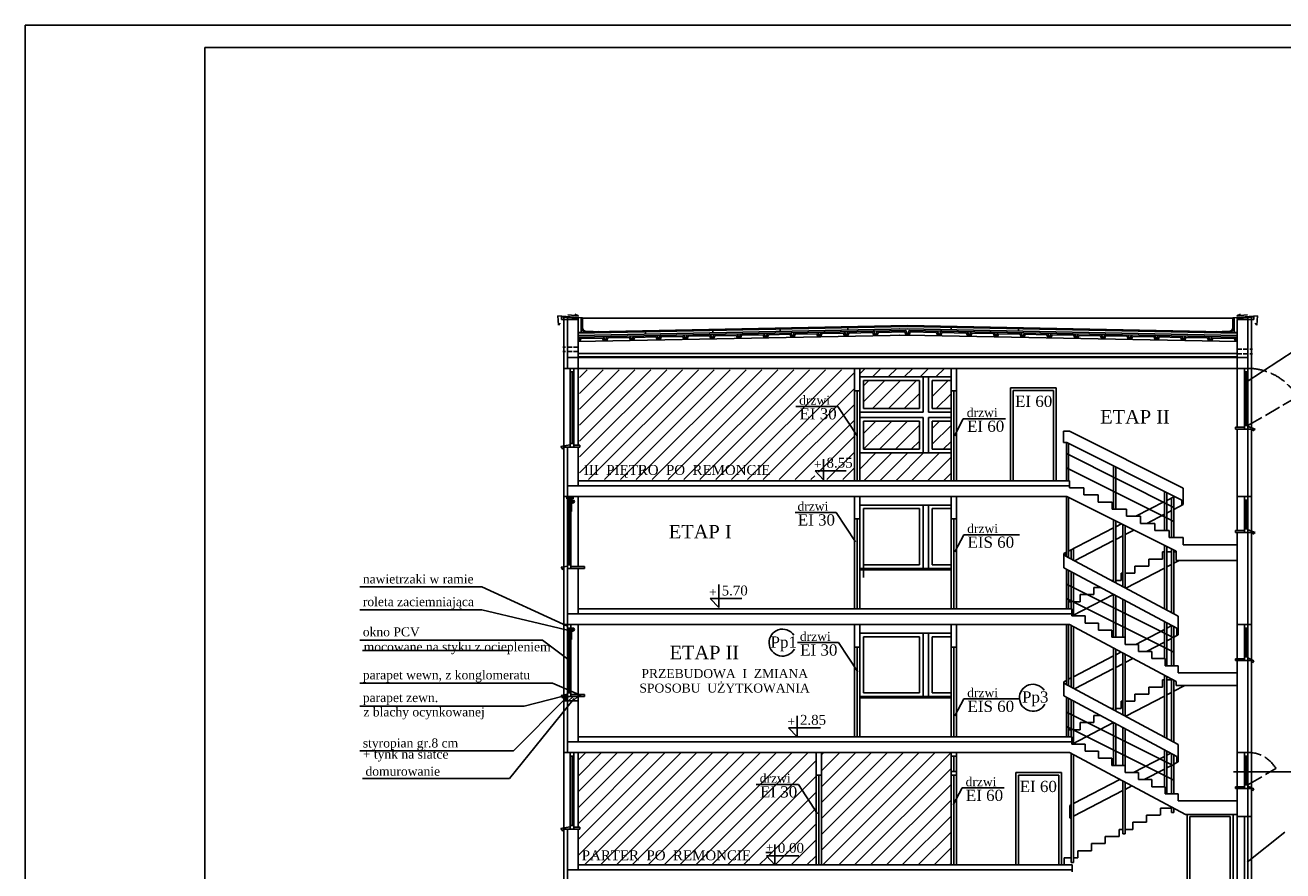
# Model space of a CAD drawing. Extents: x -4334 to 79223, y -1882 to 29514.
# Tile 3 of 60: x 25406 to 28206, y 20766 to 22648. Entities that reach past the tile are written whole.
import ezdxf

# ---------------------------------------------------------------- set-up
doc = ezdxf.new("R2010")
doc.units = 0
doc.header["$MEASUREMENT"] = 0
doc.linetypes.add('ACAD_ISO02W100', pattern=[15, 12, -3])
for name, color, linetype in [('CIENKIE', 251, 'CONTINUOUS'), ('NAPIS', 251, 'CONTINUOUS'), ('PRZERYW', 251, 'ACAD_ISO02W100'), ('SCIANY', 251, 'CONTINUOUS'), ('urzadzenia', 251, 'CONTINUOUS'), ('URZĄDZENIA', 251, 'CONTINUOUS')]:
    doc.layers.add(name, color=color, linetype=linetype)
doc.styles.add('NEWROMAN', font='TIMES.TTF')
pattern_1 = [(45, (168.204, 19786.643), (-17.67767, 17.67767), [])]

msp = doc.modelspace()

# ---------------------------------------------------------------- hatches: boundary and pattern name
at = {"layer": 'CIENKIE', "ltscale": 3}
h = msp.add_hatch(dxfattribs=at)
h.set_pattern_fill('ANSI31', color=256, scale=60, style=0)
h.set_pattern_definition([(45, (-20033.167, 6017.625), (-5.3033009, 5.3033009), [])])
h.paths.add_polyline_path([(26613.34, 21153.97), (26613.34, 21143.97), (26637.34, 21143.97), (26637.34, 21153.97), (26634.93, 21153.97)])
at = {"layer": 'urzadzenia', "ltscale": 3}
h = msp.add_hatch(dxfattribs=at)
h.set_pattern_fill('ANSI31', color=256, scale=200, style=0)
h.set_pattern_definition(pattern_1)
h.paths.add_polyline_path([(27250.94, 21880.86), (26640.52, 21880.86), (26640.52, 21712.97), (26641.34, 21712.97), (26641.34, 21708.97), (26640.52, 21708.97), (26640.52, 21636.38), (27171.8, 21636.38), (27156.17, 21652.95), (27175.26, 21652.95), (27175.26, 21636.38), (27250.94, 21636.38)])
h.paths.add_polyline_path([(26666.39, 21725.97), (26666.39, 21791.97), (26699.39, 21791.97), (26699.39, 21725.97)], flags=24)
h.paths.add_polyline_path([(26662.87, 21637.31), (27081.24, 21637.31), (27081.24, 21678.95), (26662.87, 21678.95)], flags=24)
h.paths.add_polyline_path([(27150.36, 21653.08), (27173.68, 21653.08), (27173.68, 21676.4), (27150.36, 21676.4)], flags=24)
h.paths.add_polyline_path([(27178.11, 21653.62), (27242.04, 21653.62), (27242.04, 21687.22), (27178.11, 21687.22)], flags=24)
h = msp.add_hatch(dxfattribs=at)
h.set_pattern_fill('ANSI31', color=256, scale=200, style=0)
h.set_pattern_definition([(45, (-9485.629, 10507.38), (-17.67767, 17.67767), [])])
h.paths.add_polyline_path([(27272.34, 21856.97), (27272.34, 21794.47), (27397.34, 21794.47), (27397.34, 21856.97)])
h.paths.add_polyline_path([(27467.34, 21864.97), (27467.34, 21883.97), (27264.34, 21883.97), (27264.34, 21864.97)])
h.paths.add_polyline_path([(27425.34, 21794.47), (27467.34, 21794.47), (27467.34, 21833.97), (27467.34, 21856.97), (27425.34, 21856.97)])
h.paths.add_polyline_path([(27425.34, 21703.97), (27467.34, 21703.97), (27467.34, 21766.47), (27425.34, 21766.47)])
h.paths.add_polyline_path([(27272.34, 21766.47), (27272.34, 21703.97), (27397.34, 21703.97), (27397.34, 21766.47)])
h.paths.add_polyline_path([(27467.34, 21633.97), (27467.34, 21695.97), (27264.34, 21695.97), (27264.34, 21633.97)])
h = msp.add_hatch(dxfattribs=at)
h.set_pattern_fill('ANSI31', color=256, scale=200, style=0)
h.set_pattern_definition(pattern_1)
h.paths.add_polyline_path([(26637.34, 21028.97), (26637.34, 20862.97), (26641.34, 20862.97), (26641.34, 20858.97), (26637.34, 20858.97), (26637.34, 20778.97), (27075.43, 20778.97), (27056.34, 20799.21), (27075.43, 20799.21), (27075.43, 20778.97), (27167.34, 20778.97), (27167.34, 20978.97), (27167.34, 21028.97)])
h.paths.add_polyline_path([(27179.34, 21028.97), (27179.34, 20978.97), (27179.34, 20778.97), (27467.34, 20778.97), (27467.34, 21028.97)])
h.paths.add_polyline_path([(27017.67, 20922.44), (27109.27, 20922.44), (27109.27, 20960.51), (27017.67, 20960.51)], flags=24)
h.paths.add_polyline_path([(27036.78, 20955.8), (27120.38, 20955.8), (27120.38, 20990.29), (27036.78, 20990.29)], flags=24)
h.paths.add_polyline_path([(26640.29, 20783.41), (27018.45, 20783.41), (27018.45, 20817.14), (26640.29, 20817.14)], flags=24)
h.paths.add_polyline_path([(27051.79, 20803.89), (27075.1, 20803.89), (27075.1, 20827.2), (27051.79, 20827.2)], flags=24)
h.paths.add_polyline_path([(27077.49, 20799.88), (27143.2, 20799.88), (27143.2, 20833.48), (27077.49, 20833.48)], flags=24)

# ---------------------------------------------------------------- linework, layer by layer
at = {"layer": 'CIENKIE', "ltscale": 3}
for p, q in [((25406.36, 22647.76), (25406.36, 19677.76)), ((29606.36, 22647.76), (25406.36, 22647.76)), ((25806.36, 22597.76), (25806.36, 19727.76)), ((29556.36, 22597.76), (25806.36, 22597.76)), ((26647.3, 21996.19), (26592.3, 22000.61)), ((26592.3, 22000.61), (26593.26, 21979.84)), ((26593.26, 21979.84), (26597.31, 21984.63)), ((26638.84, 21995.3), (26600.34, 21998.39)), ((26613.34, 21883.97), (26613.34, 21997.95)), ((26614.35, 22002.9), (26637.96, 22000.59)), ((26637.96, 22000.59), (26629.63, 22004.29)), ((26647.3, 21982.9), (26644.74, 21987.78)), ((26644.8, 21981.16), (26644.8, 21973.21)), ((26647.3, 21996.19), (26647.3, 21982.9)), ((28094.39, 21995.64), (26647.3, 21995.64)), ((28094.39, 21996.19), (28149.39, 22000.61)), ((28094.39, 21996.19), (28094.39, 21982.9)), ((28094.39, 21982.9), (28096.95, 21987.78)), ((28096.89, 21981.16), (28096.89, 21974.5)), ((28102.84, 21995.3), (28141.34, 21998.39)), ((28103.73, 22000.59), (28112.06, 22004.29)), ((28127.34, 22002.9), (28103.73, 22000.59)), ((28128.34, 20688.24), (28128.34, 21998.92)), ((28148.43, 21979.84), (28144.38, 21984.63)), ((28149.39, 22000.61), (28148.43, 21979.84)), ((26637.36, 21962.49), (27370.84, 21977.16)), ((26637.46, 21957.49), (27370.84, 21972.16)), ((26637.54, 21953.49), (27366.69, 21968.07)), ((26637.74, 21943.49), (27370.84, 21958.15)), ((26637.74, 21943.49), (26641.55, 21953.57)), ((26640.98, 21943.56), (26643.64, 21950.61)), ((26643.64, 21950.61), (26691.73, 21951.57)), ((26669.08, 21964.85), (26652.98, 21964.85)), ((26694.18, 21944.62), (26691.73, 21951.57)), ((26697.34, 21944.68), (26693.83, 21954.62)), ((26697.34, 21944.68), (26701.15, 21954.76)), ((26700.58, 21944.75), (26703.24, 21951.8)), ((26703.24, 21951.8), (26751.33, 21952.77)), ((26753.78, 21945.81), (26751.33, 21952.77)), ((26756.94, 21945.88), (26753.43, 21955.81)), ((26756.94, 21945.88), (26760.75, 21955.95)), ((26760.18, 21945.94), (26762.84, 21953)), ((26762.84, 21953), (26810.93, 21953.96)), ((26813.38, 21947), (26810.93, 21953.96)), ((26816.54, 21947.07), (26813.03, 21957)), ((26816.54, 21947.07), (26820.35, 21957.15)), ((26819.78, 21947.13), (26822.44, 21954.19)), ((26822.44, 21954.19), (26870.53, 21955.15)), ((26872.98, 21948.2), (26870.53, 21955.15)), ((26876.14, 21948.26), (26872.63, 21958.19)), ((26876.14, 21948.26), (26879.95, 21958.34)), ((26879.38, 21948.32), (26882.04, 21955.38)), ((26882.04, 21955.38), (26930.13, 21956.34)), ((26932.58, 21949.39), (26930.13, 21956.34)), ((26935.74, 21949.45), (26932.23, 21959.38)), ((26935.74, 21949.45), (26939.55, 21959.53)), ((26938.98, 21949.52), (26941.64, 21956.57)), ((26941.64, 21956.57), (26989.73, 21957.53)), ((26992.18, 21950.58), (26989.73, 21957.53)), ((26995.34, 21950.64), (26991.83, 21960.58)), ((26995.34, 21950.64), (26999.15, 21960.72)), ((26998.58, 21950.71), (27001.24, 21957.76)), ((27001.24, 21957.76), (27049.33, 21958.73)), ((27051.78, 21951.77), (27049.33, 21958.73)), ((27054.94, 21951.84), (27051.43, 21961.77)), ((27054.94, 21951.84), (27058.75, 21961.91)), ((27058.18, 21951.9), (27060.84, 21958.96)), ((27060.84, 21958.96), (27108.93, 21959.92)), ((27111.39, 21952.96), (27108.93, 21959.92)), ((27114.54, 21953.03), (27111.03, 21962.96)), ((27114.54, 21953.03), (27118.35, 21963.11)), ((27117.78, 21953.09), (27120.44, 21960.15)), ((27120.44, 21960.15), (27168.53, 21961.11)), ((27170.99, 21954.16), (27168.53, 21961.11)), ((27174.14, 21954.22), (27170.63, 21964.15)), ((27174.14, 21954.22), (27177.95, 21964.3)), ((27177.38, 21954.28), (27180.04, 21961.34)), ((27180.04, 21961.34), (27228.13, 21962.3)), ((27230.59, 21955.35), (27228.13, 21962.3)), ((27233.74, 21955.41), (27230.23, 21965.34)), ((27233.74, 21955.41), (27237.55, 21965.49)), ((27236.98, 21955.48), (27239.64, 21962.53)), ((27239.64, 21962.53), (27293.4, 21963.61)), ((27295.9, 21956.54), (27293.4, 21963.61)), ((27299.06, 21956.6), (27295.55, 21966.54)), ((27299.06, 21956.6), (27302.87, 21966.68)), ((27302.29, 21956.67), (27305, 21963.84)), ((27305, 21963.84), (27364.58, 21965.03)), ((27352.34, 21957.78), (27351.94, 21957.79)), ((27352.34, 21967.79), (27352.14, 21967.79)), ((27352.34, 21971.79), (27352.22, 21971.79)), ((27352.34, 21976.79), (27352.32, 21976.79)), ((27367.16, 21957.73), (27364.58, 21965.03)), ((27370.32, 21957.8), (27366.69, 21968.07)), ((28104.32, 21962.49), (27370.84, 21977.16)), ((28104.22, 21957.49), (27370.84, 21972.16)), ((27370.84, 21958.15), (27374.36, 21968.09)), ((28103.94, 21943.49), (27370.84, 21958.15)), ((27374, 21958.09), (27376.46, 21965.04)), ((28104.14, 21953.49), (27374.36, 21968.09)), ((27435.37, 21963.86), (27376.46, 21965.04)), ((27438.09, 21956.67), (27435.37, 21963.86)), ((27441.32, 21956.6), (27437.52, 21966.68)), ((27441.32, 21956.6), (27444.84, 21966.54)), ((27444.48, 21956.54), (27446.99, 21963.63)), ((27502.05, 21962.53), (27446.99, 21963.63)), ((27504.71, 21955.48), (27502.05, 21962.53)), ((27507.94, 21955.41), (27504.13, 21965.49)), ((27507.94, 21955.41), (27511.46, 21965.34)), ((27511.1, 21955.35), (27513.56, 21962.3)), ((27561.65, 21961.34), (27513.56, 21962.3)), ((27564.31, 21954.28), (27561.65, 21961.34)), ((27567.54, 21954.22), (27563.73, 21964.3)), ((27567.54, 21954.22), (27571.06, 21964.15)), ((27570.7, 21954.16), (27573.16, 21961.11)), ((27621.25, 21960.15), (27573.16, 21961.11)), ((27623.91, 21953.09), (27621.25, 21960.15)), ((27627.14, 21953.03), (27623.33, 21963.11)), ((27627.14, 21953.03), (27630.66, 21962.96)), ((27630.3, 21952.96), (27632.76, 21959.92)), ((27680.85, 21958.96), (27632.76, 21959.92)), ((27683.51, 21951.9), (27680.85, 21958.96)), ((27686.74, 21951.84), (27682.93, 21961.91)), ((27686.74, 21951.84), (27690.26, 21961.77)), ((27689.9, 21951.77), (27692.36, 21958.73)), ((27740.45, 21957.76), (27692.36, 21958.73)), ((27743.11, 21950.71), (27740.45, 21957.76)), ((27746.34, 21950.64), (27742.53, 21960.72)), ((27746.34, 21950.64), (27749.86, 21960.58)), ((27749.5, 21950.58), (27751.96, 21957.53)), ((27800.05, 21956.57), (27751.96, 21957.53)), ((27802.71, 21949.52), (27800.05, 21956.57)), ((27805.94, 21949.45), (27802.13, 21959.53)), ((27805.94, 21949.45), (27809.46, 21959.38)), ((27809.1, 21949.39), (27811.56, 21956.34)), ((27859.65, 21955.38), (27811.56, 21956.34)), ((27862.31, 21948.32), (27859.65, 21955.38)), ((27865.54, 21948.26), (27861.73, 21958.34)), ((27865.54, 21948.26), (27869.06, 21958.19)), ((27868.7, 21948.2), (27871.16, 21955.15)), ((27919.25, 21954.19), (27871.16, 21955.15)), ((27921.91, 21947.13), (27919.25, 21954.19)), ((27925.14, 21947.07), (27921.33, 21957.15)), ((27925.14, 21947.07), (27928.66, 21957)), ((27928.3, 21947), (27930.76, 21953.96)), ((27978.85, 21953), (27930.76, 21953.96)), ((27981.51, 21945.94), (27978.85, 21953)), ((27984.74, 21945.88), (27980.94, 21955.95)), ((27984.74, 21945.88), (27988.26, 21955.81)), ((27987.9, 21945.81), (27990.36, 21952.77)), ((28038.45, 21951.8), (27990.36, 21952.77)), ((28041.11, 21944.75), (28038.45, 21951.8)), ((28044.34, 21944.68), (28040.54, 21954.76)), ((28044.34, 21944.68), (28047.86, 21954.62)), ((28047.5, 21944.62), (28049.96, 21951.57)), ((28098.05, 21950.61), (28049.96, 21951.57)), ((28072.61, 21964.85), (28088.71, 21964.85)), ((28100.71, 21943.56), (28098.05, 21950.61)), ((28103.94, 21943.49), (28100.14, 21953.57)), ((28287.7, 21960.06), (28124.38, 21853.1)), ((28128.34, 21907.97), (26613.34, 21907.97)), ((28104.34, 21909.97), (26637.34, 21909.97)), ((26605.34, 21708.97), (26605.34, 21883.97)), ((26619.76, 21708.97), (26619.76, 21883.97)), ((26619.76, 21875.97), (26627.76, 21875.97)), ((26623.76, 21716.97), (26623.76, 21875.97)), ((26627.76, 21708.97), (26627.76, 21883.97)), ((26637.34, 21712.97), (26637.34, 21883.97)), ((28104.34, 21883.97), (28104.34, 21752.97)), ((28120.34, 21748.97), (28120.34, 21883.97)), ((28120.34, 21875.97), (28128.34, 21875.97)), ((28124.34, 21756.97), (28124.34, 21875.97)), ((28136.34, 21883.97), (28136.34, 21751.55)), ((27599.72, 21634.72), (27599.72, 21840.72)), ((27599.72, 21840.72), (27701.72, 21840.72)), ((27701.72, 21634.72), (27701.72, 21840.72)), ((27252.34, 21833.97), (27252.34, 21633.97)), ((27258.34, 21833.97), (27258.34, 21633.97)), ((27264.34, 21833.97), (27264.34, 21633.97)), ((27467.34, 21833.97), (27467.34, 21633.97)), ((27473.34, 21833.97), (27473.34, 21633.97)), ((27479.34, 21833.97), (27479.34, 21633.97)), ((27605.72, 21634.72), (27605.72, 21834.72)), ((27605.72, 21834.72), (27695.72, 21834.72)), ((27695.72, 21634.72), (27695.72, 21834.72)), ((27215.46, 21799.51), (27121.59, 21799.51)), ((27215.46, 21799.51), (27258.34, 21733.97)), ((27494.65, 21771.84), (27474.88, 21733.98)), ((27588.53, 21771.84), (27494.65, 21771.84)), ((28120.34, 21756.97), (28128.34, 21756.97)), ((28128.57, 21754.36), (28144.28, 21748.68)), ((28100.34, 21752.97), (28120.34, 21752.97)), ((28100.34, 21752.97), (28100.34, 21748.97)), ((28138.93, 21745.34), (28137.89, 21748.57)), ((28144.28, 21748.68), (28138.93, 21745.34)), ((26619.05, 21713.79), (26599, 21710.18)), ((26599, 21710.18), (26602.9, 21704.05)), ((26602.9, 21704.05), (26604.01, 21707.95)), ((26613.34, 21598.97), (26613.34, 21708.97)), ((26619.76, 21716.97), (26627.76, 21716.97)), ((26641.34, 21712.97), (26627.76, 21712.97)), ((26641.34, 21708.97), (26641.34, 21712.97)), ((27183.76, 21681.69), (27183.76, 21636.15)), ((27183.76, 21636.15), (27164.67, 21656.39)), ((27164.67, 21656.39), (27233.66, 21656.39)), ((26613.34, 21622.97), (27731.34, 21622.97)), ((26605.34, 21442.48), (26605.34, 21598.97)), ((26610.9, 21595.43), (26627.48, 21595.43)), ((26613.34, 21438.97), (26613.34, 21608.97)), ((26613.34, 21592.12), (26621.34, 21592.12)), ((26617.34, 21446.97), (26617.34, 21592.12)), ((26621.34, 21438.97), (26621.34, 21598.97)), ((26625.54, 21590.98), (26621.35, 21590.98)), ((26622.32, 21587.69), (26622.32, 21565.72)), ((26627.48, 21595.43), (26624.64, 21594.53)), ((26637.34, 21442.97), (26637.34, 21598.97)), ((28104.34, 21598.97), (28104.34, 21522.97)), ((28120.34, 21518.97), (28120.34, 21598.97)), ((28120.34, 21590.97), (28128.34, 21590.97)), ((28124.34, 21526.97), (28124.34, 21590.97)), ((28136.34, 21598.97), (28136.34, 21518.97)), ((26625.54, 21584.47), (26621.29, 21584.47)), ((27211.69, 21563.4), (27120.33, 21563.4)), ((27211.69, 21563.4), (27254.57, 21497.86)), ((27252.34, 21548.97), (27252.34, 21348.97)), ((27258.34, 21548.97), (27258.34, 21348.97)), ((27264.34, 21548.97), (27264.34, 21348.97)), ((27467.34, 21548.97), (27467.34, 21348.97)), ((27473.34, 21548.97), (27473.34, 21348.97)), ((27479.34, 21548.97), (27479.34, 21348.97)), ((27495.64, 21513.86), (27475.87, 21476)), ((27619.67, 21513.86), (27495.64, 21513.86)), ((28100.34, 21522.97), (28120.34, 21522.97)), ((28100.34, 21522.97), (28100.34, 21518.97)), ((28120.34, 21526.97), (28128.34, 21526.97)), ((28128.57, 21524.36), (28144.28, 21518.68)), ((28138.93, 21515.34), (28138.6, 21519.02)), ((28144.28, 21518.68), (28138.93, 21515.34)), ((27937.84, 21459.8), (27937.84, 21475.64)), ((27937.84, 21475.64), (27942.44, 21475.64)), ((27947.44, 21475.64), (27958.06, 21475.64)), ((27963.06, 21475.64), (27968.34, 21475.64)), ((26613.34, 21446.97), (26621.34, 21446.97)), ((27907.34, 21443.97), (27907.34, 21459.8)), ((27907.34, 21459.8), (27937.84, 21459.8)), ((27958.06, 21447.76), (27947.44, 21442.25)), ((27974.84, 21456.47), (27963.06, 21450.36)), ((26613.34, 21443.92), (26599.27, 21441.38)), ((26599.27, 21441.38), (26603.11, 21435.36)), ((26602.97, 21435.43), (26604.09, 21439.33)), ((26613.34, 21313.97), (26613.34, 21438.97)), ((26651.34, 21442.97), (26621.34, 21442.97)), ((26634.93, 21438.97), (26651.34, 21438.97)), ((26651.34, 21438.97), (26651.34, 21442.97)), ((27846.34, 21412.3), (27846.34, 21428.14)), ((27846.34, 21428.14), (27849.77, 21428.14)), ((27854.77, 21428.14), (27876.84, 21428.14)), ((27942.44, 21439.65), (27856.23, 21394.9)), ((27876.84, 21428.14), (27876.84, 21443.97)), ((27876.84, 21443.97), (27907.34, 21443.97)), ((26151.24, 21397.87), (26422.58, 21397.87)), ((26422.58, 21397.87), (26613.34, 21310.43)), ((26950.28, 21403.12), (26950.28, 21351.8)), ((27785.34, 21380.64), (27785.34, 21396.47)), ((27785.34, 21396.47), (27800.25, 21396.47)), ((27823.66, 21412.3), (27829.31, 21412.3)), ((27834.31, 21412.3), (27846.34, 21412.3)), ((26931.19, 21372.04), (27001.35, 21372.04)), ((26950.28, 21351.8), (26931.19, 21372.04)), ((27724.34, 21348.97), (27724.34, 21364.81)), ((27729.17, 21364.81), (27735, 21364.81)), ((27829.32, 21380.93), (27737.25, 21333.14)), ((27740, 21364.81), (27754.84, 21364.81)), ((27754.84, 21364.81), (27754.84, 21380.64)), ((27754.84, 21380.64), (27785.34, 21380.64)), ((26151.24, 21346.41), (26422.58, 21346.41)), ((26623.41, 21299.47), (26422.58, 21346.41)), ((26613.34, 21337.97), (27736.34, 21337.97)), ((26605.34, 21143.97), (26605.34, 21313.97)), ((26613.34, 21153.97), (26613.34, 21323.97)), ((26617.34, 21161.97), (26617.34, 21307.12)), ((26619.76, 21305.97), (26627.76, 21305.97)), ((26621.34, 21153.97), (26621.34, 21313.97)), ((26625.54, 21305.98), (26621.35, 21305.98)), ((26637.34, 21143.97), (26637.34, 21313.97)), ((28104.34, 21313.97), (28104.34, 21237.97)), ((28120.34, 21233.97), (28120.34, 21313.97)), ((28120.34, 21305.97), (28128.34, 21305.97)), ((28124.34, 21241.97), (28124.34, 21305.97)), ((28136.34, 21313.97), (28136.34, 21233.97)), ((26151.24, 21279.32), (26558.16, 21279.32)), ((26617.34, 21234.54), (26558.16, 21279.32)), ((26625.54, 21299.47), (26621.29, 21299.47)), ((26622.32, 21302.69), (26622.32, 21280.72)), ((26157.11, 21256.22), (26484.85, 21256.22)), ((27217.04, 21273.93), (27125.67, 21273.93)), ((27217.04, 21273.93), (27259.92, 21208.39)), ((27252.34, 21263.97), (27252.34, 21063.97)), ((27258.34, 21263.97), (27258.34, 21063.97)), ((27264.34, 21263.97), (27264.34, 21063.97)), ((27467.34, 21263.97), (27467.34, 21063.97)), ((27473.34, 21263.97), (27473.34, 21063.97)), ((27479.34, 21263.97), (27479.34, 21063.97)), ((28100.34, 21237.97), (28120.34, 21237.97)), ((28100.34, 21237.97), (28100.34, 21233.97)), ((28120.34, 21241.97), (28128.34, 21241.97)), ((28129.46, 21238.93), (28141.61, 21233.15)), ((28138.14, 21228.72), (28137.95, 21231.99)), ((28141.61, 21233.15), (28138.14, 21228.72)), ((26151.24, 21183.57), (26580.12, 21183.57)), ((26644.11, 21156.02), (26580.12, 21183.57)), ((27907.34, 21174.8), (27937.84, 21174.8)), ((27907.34, 21158.97), (27907.34, 21174.8)), ((27937.84, 21190.64), (27942.44, 21190.64)), ((27937.84, 21174.8), (27937.84, 21190.64)), ((27947.44, 21190.64), (27958.06, 21190.64)), ((27986.32, 21177.43), (27963.06, 21165.36)), ((26628.46, 21149.51), (26484.85, 20971.22)), ((26608.26, 21148.86), (26493.68, 21033.1)), ((26600.8, 21153.98), (26516.94, 21132.11)), ((26613.34, 21158.92), (26599.27, 21156.38)), ((26599.27, 21156.38), (26603.11, 21150.36)), ((26602.97, 21150.43), (26604.09, 21154.33)), ((26605.34, 21143.97), (26613.36, 21146.15)), ((26637.34, 21143.97), (26605.34, 21143.97)), ((26605.35, 21147.39), (26613.37, 21149.57)), ((26613.36, 21146.15), (26605.35, 21147.39)), ((26605.36, 21150.8), (26613.37, 21152.98)), ((26613.37, 21149.57), (26605.36, 21150.8)), ((26613.38, 21156.4), (26605.37, 21157.63)), ((26605.37, 21154.22), (26613.38, 21156.4)), ((26613.37, 21152.98), (26605.37, 21154.22)), ((26613.34, 21161.97), (26621.34, 21161.97)), ((26613.34, 21028.97), (26613.34, 21153.97)), ((26651.34, 21157.97), (26621.34, 21157.97)), ((26634.93, 21153.97), (26651.34, 21153.97)), ((26651.34, 21153.97), (26651.34, 21157.97)), ((27495.64, 21148.56), (27475.87, 21110.7)), ((27619.67, 21148.56), (27495.64, 21148.56)), ((27846.34, 21143.14), (27849.77, 21143.14)), ((27846.34, 21127.3), (27846.34, 21143.14)), ((27854.77, 21143.14), (27876.84, 21143.14)), ((27942.44, 21154.65), (27856.23, 21109.9)), ((27876.84, 21158.97), (27907.34, 21158.97)), ((27876.84, 21143.14), (27876.84, 21158.97)), ((27958.06, 21162.76), (27947.44, 21157.25)), ((26151.24, 21132.11), (26516.94, 21132.11)), ((27124.63, 21111.14), (27124.63, 21063.97)), ((27785.34, 21111.47), (27800.25, 21111.47)), ((27785.34, 21095.64), (27785.34, 21111.47)), ((27823.66, 21127.3), (27829.31, 21127.3)), ((27834.31, 21127.3), (27846.34, 21127.3)), ((27124.63, 21063.97), (27105.54, 21084.21)), ((27105.54, 21084.21), (27177.02, 21084.21)), ((27829.32, 21095.93), (27737.25, 21048.14)), ((27754.84, 21095.64), (27785.34, 21095.64)), ((27754.84, 21079.81), (27754.84, 21095.64)), ((27724.34, 21063.97), (27724.34, 21079.81)), ((27729.17, 21079.81), (27735, 21079.81)), ((27740, 21079.81), (27754.84, 21079.81)), ((26151.24, 21033.1), (26493.68, 21033.1)), ((26605.34, 21028.97), (26605.34, 20858.97)), ((26613.34, 21052.97), (27736.34, 21052.97)), ((26619.76, 20858.97), (26619.76, 21028.97)), ((26627.76, 20858.97), (26627.76, 21028.97)), ((26637.34, 20862.97), (26637.34, 21028.97)), ((27467.34, 20778.97), (27467.34, 21028.97)), ((27479.34, 20778.97), (27479.34, 21028.97)), ((28104.34, 21028.97), (28104.34, 20952.97)), ((28120.34, 20948.97), (28120.34, 21028.97)), ((28136.34, 21028.97), (28136.34, 20948.97)), ((26619.76, 21020.97), (26627.76, 21020.97)), ((26623.76, 20866.97), (26623.76, 21020.97)), ((27467.34, 21020.97), (27479.34, 21020.97)), ((27473.34, 21020.97), (27473.34, 20986.97)), ((28120.34, 21020.97), (28128.34, 21020.97)), ((28124.34, 20956.97), (28124.34, 21020.97)), ((26157.11, 20971.22), (26484.85, 20971.22)), ((27167.34, 20978.97), (27167.34, 20778.97)), ((27173.34, 20978.97), (27173.34, 20778.97)), ((27179.34, 20978.97), (27179.34, 20778.97)), ((27467.34, 20986.97), (27479.34, 20986.97)), ((27467.34, 20978.97), (27479.34, 20978.97)), ((27473.34, 20978.97), (27473.34, 20778.97)), ((27611.34, 20778.97), (27611.34, 20984.97)), ((27611.34, 20984.97), (27713.34, 20984.97)), ((27617.34, 20778.97), (27617.34, 20978.97)), ((27617.34, 20978.97), (27707.34, 20978.97)), ((27707.34, 20778.97), (27707.34, 20978.97)), ((27713.34, 20778.97), (27713.34, 20984.97)), ((28096.47, 20985.88), (28427.64, 20985.88)), ((27127.61, 20958.29), (27033.73, 20958.29)), ((27127.61, 20958.29), (27170.49, 20892.75)), ((27492.01, 20950.43), (27472.24, 20912.57)), ((27585.89, 20950.43), (27492.01, 20950.43)), ((28100.34, 20952.97), (28120.34, 20952.97)), ((28100.34, 20952.97), (28100.34, 20948.97)), ((28120.34, 20956.97), (28128.34, 20956.97)), ((28129.46, 20953.93), (28141.61, 20948.15)), ((28138.14, 20943.72), (28137.95, 20946.99)), ((28141.61, 20948.15), (28138.14, 20943.72)), ((27902.34, 20889.8), (27932.84, 20889.8)), ((27902.34, 20873.97), (27902.34, 20889.8)), ((27933.37, 20905.64), (27958.06, 20905.64)), ((27933.37, 20889.8), (27933.37, 20905.64)), ((27993.05, 20890.9), (27993.05, 20688.24)), ((27999.05, 20886.47), (27999.05, 20688.24)), ((28089.05, 20886.47), (27999.05, 20886.47)), ((28089.05, 20886.47), (28089.05, 20688.24)), ((28095.05, 20890.9), (28095.05, 20688.24)), ((28104.34, 20886.47), (28104.34, 20688.24)), ((28120.34, 20688.24), (28120.34, 20886.47)), ((28136.34, 20886.47), (28136.34, 20731.39)), ((26619.05, 20863.79), (26599, 20860.18)), ((26599, 20860.18), (26602.9, 20854.05)), ((26602.9, 20854.05), (26604.01, 20857.95)), ((26613.34, 20701.97), (26613.34, 20858.97)), ((26619.76, 20866.97), (26627.76, 20866.97)), ((26641.34, 20862.97), (26627.76, 20862.97)), ((26641.34, 20858.97), (26641.34, 20862.97)), ((27841.34, 20858.14), (27849.77, 20858.14)), ((27841.34, 20842.3), (27841.34, 20858.14)), ((27854.77, 20858.14), (27871.84, 20858.14)), ((27871.84, 20873.97), (27902.34, 20873.97)), ((27871.84, 20858.14), (27871.84, 20873.97)), ((27810.84, 20826.47), (27810.84, 20842.3)), ((27810.84, 20842.3), (27841.34, 20842.3)), ((28126.55, 20785.07), (28210.23, 20852.06)), ((27075.43, 20824.47), (27075.43, 20778.97)), ((27749.84, 20794.81), (27749.84, 20810.64)), ((27749.84, 20810.64), (27780.34, 20810.64)), ((27780.34, 20810.64), (27780.34, 20826.47)), ((27780.34, 20826.47), (27810.84, 20826.47)), ((27075.43, 20778.97), (27056.34, 20799.21)), ((27056.34, 20799.21), (27128.75, 20799.21)), ((27719.34, 20794.81), (27735, 20794.81)), ((27719.34, 20778.97), (27719.34, 20794.81)), ((27740, 20794.81), (27749.84, 20794.81)), ((26613.34, 20767.97), (27737.34, 20767.97))]:
    msp.add_line(p, q, dxfattribs=at)
for centre, radius in [((26625.61, 21587.69), 3.3), ((26625.61, 21587.69), 1.03), ((26625.61, 21302.69), 3.3), ((26625.61, 21302.69), 1.03)]:
    msp.add_circle(centre, radius, dxfattribs=at)
for centre, radius, start, end in [((26653.82, 21973.85), 9.04, 175.88893, 264.70739), ((28087.87, 21973.85), 9.04, 275.29261, 4.11107), ((26621.41, 21595.17), 2.59, 268.45357, 91.54643), ((27092.25, 21273.68), 30, 33.61987, 331.66151), ((27649.57, 21151), 30, 33.61987, 331.66151)]:
    msp.add_arc(centre, radius, start, end, dxfattribs=at)
at = {"layer": 'NAPIS', "ltscale": 3}
msp.add_line((27055.39, 20806.41), (27069.44, 20806.41), dxfattribs=at)
at = {"layer": 'PRZERYW'}
for p, q in [((26639.15, 21931.58), (26602.91, 21931.58)), ((26639.15, 21921.58), (26602.91, 21921.58)), ((28102.54, 21926.58), (28138.78, 21926.58)), ((26637.34, 21908.97), (28104.34, 21908.97)), ((28102.54, 21916.58), (28138.78, 21916.58))]:
    msp.add_line(p, q, dxfattribs=at)
at = {"layer": 'PRZERYW', "ltscale": 3}
for p, q in [((28128.34, 21756.97), (28238.33, 21820.47)), ((28128.34, 20957.42), (28190.7, 20993.42))]:
    msp.add_line(p, q, dxfattribs=at)
for centre, radius, end in [((28128.34, 21756.97), 127, 86.38843), ((28128.34, 20957.42), 72, 90)]:
    msp.add_arc(centre, radius, 30, end, dxfattribs=at)
at = {"layer": 'SCIANY', "ltscale": 3}
for p, q in [((26600.34, 21992.95), (26600.34, 21998.39)), ((26600.34, 21992.95), (26637.34, 21992.95)), ((26605.34, 21883.97), (26605.34, 21997.95)), ((26637.34, 21883.97), (26637.34, 21997.95)), ((26670.38, 21965.05), (27370.84, 21979.06)), ((28071.31, 21965.05), (27370.84, 21979.06)), ((28141.34, 21992.95), (28104.34, 21992.95)), ((28104.34, 21883.97), (28104.34, 21992.95)), ((28136.34, 21883.97), (28136.34, 21997.95)), ((28141.34, 21992.95), (28141.34, 21998.39)), ((26723.07, 21966.2), (26783.7, 21967.42)), ((26787.34, 21960.49), (26787.34, 21965.49)), ((26937.34, 21963.49), (26937.34, 21968.49)), ((27087.34, 21966.49), (27087.34, 21971.49)), ((27237.34, 21969.49), (27237.34, 21974.49)), ((27467.34, 21969.49), (27467.34, 21974.49)), ((27617.34, 21966.49), (27617.34, 21971.49)), ((27981.62, 21966.2), (27920.99, 21967.42)), ((26605.34, 21883.97), (28136.34, 21883.97)), ((27252.34, 21833.97), (27252.34, 21883.97)), ((27264.34, 21833.97), (27264.34, 21883.97)), ((27467.34, 21833.97), (27467.34, 21883.97)), ((27479.34, 21833.97), (27479.34, 21883.97)), ((27252.34, 21833.97), (27264.34, 21833.97)), ((27467.34, 21833.97), (27479.34, 21833.97)), ((28100.34, 21748.97), (28136.34, 21748.97)), ((28104.34, 21598.97), (28104.34, 21748.97)), ((28136.34, 21598.97), (28136.34, 21748.97)), ((26605.34, 21598.97), (26605.34, 21708.97)), ((26641.34, 21708.97), (26605.34, 21708.97)), ((26637.34, 21622.97), (26637.34, 21708.97)), ((26637.34, 21633.97), (27731.34, 21633.97)), ((27731.34, 21618.14), (27731.34, 21633.97)), ((27731.34, 21618.14), (27762.97, 21618.14)), ((27762.97, 21602.31), (27762.97, 21618.14)), ((26605.34, 21598.97), (27724.95, 21598.97)), ((27252.34, 21548.97), (27252.34, 21598.97)), ((27264.34, 21548.97), (27264.34, 21598.97)), ((27467.34, 21548.97), (27467.34, 21598.97)), ((27479.34, 21548.97), (27479.34, 21598.97)), ((27724.95, 21598.97), (27968.34, 21477.12)), ((27762.97, 21602.31), (27794.59, 21602.31)), ((27794.59, 21586.47), (27794.59, 21602.31)), ((27794.59, 21586.47), (27826.22, 21586.47)), ((27826.22, 21570.64), (27826.22, 21586.47)), ((28104.34, 21598.97), (28136.34, 21598.97)), ((27826.22, 21570.64), (27857.84, 21570.64)), ((27857.84, 21554.81), (27857.84, 21570.64)), ((27252.34, 21548.97), (27264.34, 21548.97)), ((27467.34, 21548.97), (27479.34, 21548.97)), ((27857.84, 21554.81), (27889.47, 21554.81)), ((27889.47, 21538.97), (27889.47, 21554.81)), ((27889.47, 21538.97), (27921.09, 21538.97)), ((27921.09, 21523.14), (27921.09, 21538.97)), ((27921.09, 21523.14), (27952.72, 21523.14)), ((27952.72, 21507.31), (27952.72, 21523.14)), ((27952.72, 21507.31), (27984.34, 21507.31)), ((27984.34, 21491.47), (27984.34, 21507.31)), ((28100.34, 21518.97), (28136.34, 21518.97)), ((28104.34, 21313.97), (28104.34, 21518.97)), ((28136.34, 21313.97), (28136.34, 21518.97)), ((27968.34, 21456.47), (27968.34, 21477.12)), ((27984.34, 21491.47), (28104.34, 21491.47)), ((27968.34, 21456.47), (28104.34, 21456.47)), ((26605.34, 21313.97), (26605.34, 21442.48)), ((26605.34, 21313.97), (26605.34, 21423.97)), ((26634.93, 21438.97), (26613.34, 21438.97)), ((26637.34, 21337.97), (26637.34, 21438.97)), ((27264.34, 21435.97), (27467.34, 21435.97)), ((26637.34, 21348.97), (27736.34, 21348.97)), ((27736.34, 21348.97), (27736.34, 21333.14)), ((26605.34, 21313.97), (27730.75, 21313.97)), ((27252.34, 21263.97), (27252.34, 21313.97)), ((27264.34, 21263.97), (27264.34, 21313.97)), ((27467.34, 21263.97), (27467.34, 21313.97)), ((27479.34, 21263.97), (27479.34, 21313.97)), ((27730.75, 21313.97), (27968.34, 21186.99)), ((27736.34, 21333.14), (27765.97, 21333.14)), ((27765.97, 21317.31), (27765.97, 21333.14)), ((27765.97, 21317.31), (27795.59, 21317.31)), ((27795.59, 21301.47), (27795.59, 21317.31)), ((28104.34, 21313.97), (28136.34, 21313.97)), ((27795.59, 21301.47), (27825.22, 21301.47)), ((27825.22, 21285.64), (27825.22, 21301.47)), ((27825.22, 21285.64), (27854.84, 21285.64)), ((27854.84, 21269.81), (27854.84, 21285.64)), ((27252.34, 21263.97), (27264.34, 21263.97)), ((27467.34, 21263.97), (27479.34, 21263.97)), ((27854.84, 21269.81), (27884.47, 21269.81)), ((27884.47, 21253.97), (27884.47, 21269.81)), ((27884.47, 21253.97), (27914.09, 21253.97)), ((27914.09, 21238.14), (27914.09, 21253.97)), ((27914.09, 21238.14), (27943.72, 21238.14)), ((27943.72, 21222.31), (27943.72, 21238.14)), ((27943.72, 21222.31), (27973.34, 21222.31)), ((27973.34, 21206.47), (27973.34, 21222.31)), ((28100.34, 21233.97), (28136.34, 21233.97)), ((28104.34, 21028.97), (28104.34, 21233.97)), ((28136.34, 21028.97), (28136.34, 21233.97)), ((27973.34, 21206.47), (28104.34, 21206.47)), ((27968.34, 21178.47), (27968.34, 21186.99)), ((27968.34, 21178.47), (28104.34, 21178.47)), ((26605.34, 21028.97), (26605.34, 21143.97)), ((26605.34, 21028.97), (26605.34, 21138.97)), ((26634.93, 21153.97), (26613.34, 21153.97)), ((26637.34, 21052.97), (26637.34, 21143.97)), ((27264.34, 21150.97), (27467.34, 21150.97)), ((26637.34, 21063.97), (27736.34, 21063.97)), ((27736.34, 21063.97), (27736.34, 21048.14)), ((26605.34, 21028.97), (27730.75, 21028.97)), ((27167.34, 21028.97), (27167.34, 20978.97)), ((27179.34, 21028.97), (27179.34, 20978.97)), ((27730.75, 21028.97), (27989.1, 20890.9)), ((27736.34, 21048.14), (27765.97, 21048.14)), ((27765.97, 21032.31), (27765.97, 21048.14)), ((27765.97, 21032.31), (27795.59, 21032.31)), ((27795.59, 21016.47), (27795.59, 21032.31)), ((28104.34, 21028.97), (28136.34, 21028.97)), ((27795.59, 21016.47), (27825.22, 21016.47)), ((27825.22, 21000.64), (27825.22, 21016.47)), ((27825.22, 21000.64), (27854.84, 21000.64)), ((27854.84, 20984.81), (27854.84, 21000.64)), ((27167.34, 20978.97), (27179.34, 20978.97)), ((27854.84, 20984.81), (27884.47, 20984.81)), ((27884.47, 20968.97), (27884.47, 20984.81)), ((27884.47, 20968.97), (27914.09, 20968.97)), ((27914.09, 20953.14), (27914.09, 20968.97)), ((27914.09, 20953.14), (27943.72, 20953.14)), ((27943.72, 20937.31), (27943.72, 20953.14)), ((28100.34, 20948.97), (28136.34, 20948.97)), ((28104.34, 20886.47), (28104.34, 20948.97)), ((28136.34, 20886.47), (28136.34, 20948.97)), ((27943.72, 20937.31), (27973.34, 20937.31)), ((27973.34, 20937.31), (27973.34, 20921.47)), ((27973.34, 20921.47), (28104.34, 20921.47)), ((27989.1, 20890.9), (28104.34, 20890.9)), ((28104.34, 20886.47), (28136.34, 20886.47)), ((26605.34, 20731.39), (26605.34, 20858.97)), ((26641.34, 20858.97), (26605.34, 20858.97)), ((26637.34, 20767.97), (26637.34, 20858.97)), ((26637.34, 20778.97), (27737.34, 20778.97)), ((27737.34, 20763.82), (27737.34, 20778.97))]:
    msp.add_line(p, q, dxfattribs=at)
at = {"layer": 'urzadzenia', "ltscale": 3}
for p, q in [((26637.34, 21963.49), (27370.84, 21978.16)), ((26637.34, 21962.99), (27370.84, 21977.66)), ((26643.84, 21963.12), (26643.84, 21995.3)), ((26644.68, 21993.86), (26644.68, 21987.64)), ((26644.68, 21987.64), (26645.66, 21985.24)), ((26645.66, 21985.24), (26645.66, 21975.49)), ((26645.68, 21994.06), (26645.68, 21987.84)), ((26645.68, 21987.84), (26646.66, 21985.44)), ((26646.66, 21985.44), (26646.66, 21974.58)), ((28104.34, 21963.49), (27370.84, 21978.16)), ((28104.34, 21962.99), (27370.84, 21977.66)), ((28095.03, 21985.44), (28095.03, 21974.58)), ((28097.01, 21987.64), (28096.03, 21985.24)), ((28096.03, 21985.24), (28096.03, 21975.49)), ((28097.84, 21963.62), (28097.84, 21995.3)), ((26654.14, 21965.55), (26669.75, 21965.55)), ((26656.05, 21966.21), (26669.75, 21966.21)), ((26669.75, 21966.21), (26671.6, 21965.55)), ((26669.75, 21965.55), (26670.48, 21964.97)), ((26671.6, 21965.55), (26683.5, 21965.77)), ((28070.09, 21965.55), (28058.19, 21965.77)), ((28071.94, 21966.21), (28070.09, 21965.55)), ((28071.94, 21965.55), (28071.21, 21964.97)), ((28085.64, 21966.21), (28071.94, 21966.21)), ((28084.33, 21965.55), (28071.94, 21965.55)), ((27264.34, 21864.97), (27467.34, 21864.97)), ((27272.34, 21794.47), (27272.34, 21856.97)), ((27272.34, 21856.97), (27397.34, 21856.97)), ((27397.34, 21856.97), (27397.34, 21794.47)), ((27405.34, 21864.97), (27405.34, 21786.47)), ((27417.34, 21864.97), (27417.34, 21786.47)), ((27425.34, 21856.97), (27467.34, 21856.97)), ((27425.34, 21794.47), (27425.34, 21856.97)), ((27405.34, 21786.47), (27264.34, 21786.47)), ((27397.34, 21794.47), (27272.34, 21794.47)), ((27467.34, 21786.47), (27417.34, 21786.47)), ((27467.34, 21794.47), (27425.34, 21794.47)), ((27405.34, 21774.47), (27264.34, 21774.47)), ((27272.34, 21703.97), (27272.34, 21766.47)), ((27272.34, 21766.47), (27397.34, 21766.47)), ((27397.34, 21766.47), (27397.34, 21703.97)), ((27405.34, 21774.47), (27405.34, 21695.97)), ((27467.34, 21774.47), (27417.34, 21774.47)), ((27417.34, 21774.47), (27417.34, 21695.97)), ((27425.34, 21766.47), (27467.34, 21766.47)), ((27425.34, 21703.97), (27425.34, 21766.47)), ((27718.06, 21743.97), (27731.34, 21743.97)), ((27718.06, 21718.97), (27718.06, 21743.97)), ((27731.34, 21743.97), (27984.34, 21617.31)), ((27397.34, 21703.97), (27272.34, 21703.97)), ((27467.34, 21703.97), (27425.34, 21703.97)), ((27718.06, 21718.97), (27725.44, 21718.97)), ((27724.17, 21633.97), (27724.17, 21718.97)), ((27725.44, 21718.97), (27981.34, 21590.85)), ((27729.17, 21633.97), (27729.17, 21716.48)), ((27264.34, 21695.97), (27467.34, 21695.97)), ((27724.17, 21694.36), (27963.06, 21574.76)), ((27724.17, 21662.8), (27963.06, 21543.2)), ((27829.31, 21570.64), (27829.31, 21666.97)), ((27834.31, 21570.64), (27834.31, 21664.46)), ((27984.34, 21581.01), (27984.34, 21617.31)), ((27724.17, 21465.48), (27724.17, 21598.97)), ((27729.17, 21462.8), (27729.17, 21596.86)), ((27942.44, 21587.51), (27879.11, 21554.81)), ((27942.44, 21523.14), (27942.44, 21610.33)), ((27947.44, 21561.96), (27947.44, 21607.83)), ((27964.88, 21599.1), (27947.44, 21590.09)), ((27958.06, 21507.31), (27958.06, 21595.58)), ((27963.06, 21507.31), (27963.06, 21600.01)), ((27981.34, 21579.47), (27981.34, 21590.85)), ((27264.34, 21579.97), (27467.34, 21579.97)), ((27272.34, 21571.97), (27397.34, 21571.97)), ((27272.34, 21418.97), (27272.34, 21571.97)), ((27397.34, 21571.97), (27397.34, 21446.97)), ((27405.34, 21579.97), (27405.34, 21438.97)), ((27417.34, 21579.97), (27417.34, 21438.97)), ((27425.34, 21571.97), (27467.34, 21571.97)), ((27425.34, 21446.97), (27425.34, 21571.97)), ((27942.44, 21559.37), (27902.93, 21538.97)), ((27958.06, 21567.44), (27947.44, 21561.96)), ((27947.44, 21523.14), (27947.44, 21561.96)), ((27984.34, 21581.01), (27963.06, 21570.02)), ((27829.31, 21409.29), (27829.31, 21546.73)), ((27834.31, 21503.54), (27834.31, 21544.22)), ((27846.65, 21538.05), (27834.31, 21531.67)), ((27849.77, 21398.35), (27849.77, 21536.48)), ((27854.77, 21395.68), (27854.77, 21533.98)), ((27829.31, 21529.09), (27729.17, 21477.38)), ((27849.77, 21511.52), (27834.31, 21503.54)), ((27834.31, 21406.61), (27834.31, 21503.54)), ((27874.31, 21524.2), (27854.77, 21514.1)), ((27724.17, 21474.8), (27718.17, 21471.7)), ((27735, 21459.69), (27735, 21480.39)), ((27740, 21457.02), (27740, 21482.97)), ((27829.31, 21500.96), (27742.08, 21455.91)), ((27942.44, 21348.83), (27942.44, 21490.09)), ((27947.44, 21346.15), (27947.44, 21487.59)), ((27958.06, 21340.48), (27958.06, 21482.27)), ((27963.06, 21337.8), (27963.06, 21479.76)), ((27397.34, 21446.97), (27272.34, 21446.97)), ((27467.34, 21446.97), (27425.34, 21446.97)), ((27718.17, 21440.34), (27718.17, 21471.7)), ((27721.17, 21467.08), (27721.17, 21473.25)), ((27721.17, 21467.08), (27973.34, 21332.31)), ((27264.34, 21438.97), (27467.34, 21438.97)), ((27718.17, 21440.34), (27970.34, 21305.57)), ((27724.17, 21348.97), (27724.17, 21437.13)), ((27729.17, 21348.97), (27729.17, 21434.46)), ((27735, 21348.97), (27735, 21431.34)), ((27740, 21333.14), (27740, 21428.67)), ((27724.17, 21403.85), (27963.06, 21284.25)), ((27724.17, 21372.29), (27963.06, 21252.69)), ((27829.31, 21285.64), (27829.31, 21381.97)), ((27829.31, 21285.64), (27829.31, 21380.94)), ((27834.31, 21285.64), (27834.31, 21379.46)), ((27849.77, 21285.64), (27849.77, 21370.01)), ((27854.77, 21285.64), (27854.77, 21367.33)), ((27724.17, 21180.48), (27724.17, 21313.97)), ((27729.17, 21177.8), (27729.17, 21313.97)), ((27735, 21174.69), (27735, 21311.7)), ((27740, 21172.02), (27740, 21309.03)), ((27942.44, 21238.14), (27942.44, 21320.48)), ((27942.44, 21238.14), (27942.44, 21320.48)), ((27947.44, 21222.31), (27947.44, 21317.81)), ((27959.01, 21311.62), (27947.44, 21305.62)), ((27958.06, 21222.31), (27958.06, 21312.13)), ((27963.06, 21222.31), (27963.06, 21309.46)), ((27970.34, 21289.34), (27970.34, 21305.57)), ((27973.34, 21290.9), (27973.34, 21332.31)), ((27264.34, 21294.97), (27467.34, 21294.97)), ((27272.34, 21224.47), (27272.34, 21286.97)), ((27272.34, 21286.97), (27397.34, 21286.97)), ((27272.34, 21161.97), (27272.34, 21286.97)), ((27397.34, 21286.97), (27397.34, 21161.97)), ((27405.34, 21294.97), (27405.34, 21153.97)), ((27417.34, 21294.97), (27417.34, 21153.97)), ((27425.34, 21286.97), (27467.34, 21286.97)), ((27425.34, 21161.97), (27425.34, 21286.97)), ((27942.44, 21303.02), (27878.46, 21269.81)), ((27958.06, 21282.96), (27947.44, 21277.45)), ((27973.34, 21290.9), (27963.06, 21285.56)), ((27829.31, 21124.29), (27829.31, 21261.3)), ((27834.31, 21121.61), (27834.31, 21258.62)), ((27845.45, 21252.67), (27834.31, 21246.89)), ((27849.77, 21113.35), (27849.77, 21250.36)), ((27942.44, 21274.85), (27902.22, 21253.97)), ((27829.31, 21244.3), (27740, 21197.93)), ((27849.77, 21226.75), (27834.31, 21218.72)), ((27854.77, 21110.68), (27854.77, 21247.69)), ((27872.18, 21238.38), (27854.77, 21229.34)), ((27735, 21195.34), (27729.17, 21192.31)), ((27829.31, 21216.13), (27742.14, 21170.88)), ((27942.44, 21063.83), (27942.44, 21200.84)), ((27947.44, 21061.15), (27947.44, 21198.16)), ((27724.17, 21189.72), (27718.17, 21186.6)), ((27718.17, 21155.34), (27718.17, 21186.6)), ((27718.17, 21183.68), (27973.34, 21047.31)), ((27958.06, 21055.48), (27958.06, 21192.49)), ((27963.06, 21052.8), (27963.06, 21189.81)), ((27264.34, 21153.97), (27467.34, 21153.97)), ((27397.34, 21161.97), (27272.34, 21161.97)), ((27467.34, 21161.97), (27425.34, 21161.97)), ((27718.17, 21155.34), (27970.34, 21020.57)), ((27724.17, 21063.97), (27724.17, 21152.13)), ((27729.17, 21063.97), (27729.17, 21149.46)), ((27735, 21063.97), (27735, 21146.34)), ((27740, 21048.14), (27740, 21143.67)), ((27724.17, 21118.85), (27963.06, 20999.25)), ((27724.17, 21087.29), (27963.06, 20967.69)), ((27829.31, 21000.64), (27829.31, 21095.94)), ((27834.31, 21000.64), (27834.31, 21093.27)), ((27849.77, 21000.64), (27849.77, 21085.01)), ((27854.77, 21000.64), (27854.77, 21082.33)), ((27735, 20784.81), (27735, 21026.7)), ((27942.44, 20953.14), (27942.44, 21035.48)), ((27947.44, 20937.31), (27947.44, 21032.81)), ((27956.55, 21027.94), (27947.44, 21023.21)), ((27958.06, 20937.31), (27958.06, 21027.13)), ((27973.34, 21008.49), (27973.34, 21047.31)), ((27740, 20784.81), (27740, 21024.03)), ((27942.44, 21020.62), (27873.46, 20984.81)), ((27958.06, 21000.56), (27947.44, 20995.04)), ((27963.06, 20937.31), (27963.06, 21024.46)), ((27973.34, 21008.49), (27963.06, 21003.16)), ((27970.34, 21006.94), (27970.34, 21020.57)), ((27942.44, 20992.45), (27897.22, 20968.97)), ((27842.98, 20968.99), (27740, 20915.53)), ((27849.77, 20944.34), (27740, 20887.36)), ((27849.77, 20848.14), (27849.77, 20965.36)), ((27854.77, 20848.14), (27854.77, 20962.69)), ((27869.72, 20954.7), (27854.77, 20946.94)), ((27735, 20912.93), (27732, 20911.38)), ((27732, 20883.21), (27732, 20911.38)), ((27958.06, 20895.64), (27958.06, 20907.49)), ((27958.06, 20895.64), (27963.06, 20895.64)), ((27963.06, 20895.64), (27963.06, 20904.81)), ((27735, 20884.77), (27732, 20883.21))]:
    msp.add_line(p, q, dxfattribs=at)
at = {"layer": 'urzadzenia', "ltscale": 15}
msp.add_line((28104.34, 21917.47), (26637.34, 21917.47), dxfattribs=at)
at = {"layer": 'urzadzenia', "ltscale": 3}
for centre, radius, start, end in [((26655.75, 21975.52), 10.09, 179.81816, 279.16218), ((26656.48, 21976.14), 9.94, 188.68529, 272.46441), ((28085.94, 21975.52), 10.09, 260.83782, 0.18184), ((28085.21, 21976.14), 9.94, 267.53559, 351.31471)]:
    msp.add_arc(centre, radius, start, end, dxfattribs=at)
at = {"layer": 'URZĄDZENIA', "ltscale": 3}
for p, q in [((27849.77, 20848.14), (27854.77, 20848.14)), ((27735, 20784.81), (27740, 20784.81))]:
    msp.add_line(p, q, dxfattribs=at)

# ---------------------------------------------------------------- texts
at = {"layer": 'NAPIS', "ltscale": 3, "style": 'NEWROMAN'}
for s, height, p in [('drzwi  ', 20, (27129.31, 21803.21)), ('  EI 30', 25, (27111.11, 21770.44)), ('drzwi  ', 20, (27502.38, 21775.54)), ('ETAP II', 30, (27799.49, 21761.3)), ('  EI 60', 25, (27484.17, 21742.77)), ('III  PIĘTRO  PO  REMONCIE', 22, (26650.16, 21647.11)), ('drzwi  ', 20, (27125.54, 21567.1)), ('  EI 30', 25, (27107.34, 21534.33)), ('ETAP I', 30, (26839.24, 21505.63)), ('drzwi  ', 20, (27503.36, 21517.57)), ('  EIS 60', 25, (27485.16, 21484.79)), ('nawietrzaki w ramie', 20, (26158.04, 21405.36)), ('roleta zaciemniająca', 20, (26158.04, 21354.84)), ('okno PCV', 20, (26158.04, 21287.75)), ('Pp1', 25, (27065.6, 21262.55)), ('drzwi  ', 20, (27130.89, 21277.63)), ('mocowane na styku z ociepleniem', 20, (26159.99, 21254.53)), ('ETAP II', 30, (26840.89, 21236.8)), ('  EI 30', 25, (27112.68, 21244.86)), ('parapet wewn, z konglomeratu', 20, (26158.04, 21191.94)), ('PRZEBUDOWA  I  ZMIANA ', 20, (26778.27, 21194.89)), ('  SPOSOBU  UŻYTKOWANIA', 20, (26758.54, 21162.61)), ('drzwi  ', 20, (27503.36, 21152.26)), ('Pp3', 25, (27625.47, 21140.27)), ('parapet zewn.', 20, (26158.04, 21141.42)), ('  EIS 60', 25, (27485.16, 21119.49)), ('z blachy ocynkowanej', 20, (26159.34, 21109.5)), ('styropian gr.8 cm', 20, (26158.04, 21040.38)), ('+ tynk na siatce', 20, (26158.04, 21015.63)), ('domurowanie', 20, (26163.9, 20977.56)), ('drzwi  ', 20, (27041.46, 20961.99)), ('drzwi  ', 20, (27499.74, 20954.14)), ('  EI 30', 25, (27023.25, 20929.22)), ('  EI 60', 25, (27481.53, 20921.36)), ('PARTER  PO  REMONCIE', 22, (26645.38, 20789.52))]:
    msp.add_text(s, height=height, dxfattribs=at).set_placement(p)
at = {"layer": 'NAPIS', "style": 'NEWROMAN'}
for s, height, p in [('EI 60', 25, (27609.93, 21798.23)), ('+', 20, (27162.22, 21660.41)), ('8.55', 22, (27190.24, 21663.1)), ('+', 20, (26928.73, 21376.06)), ('5.70', 22, (26956.75, 21378.75)), ('2.85', 22, (27131.11, 21090.93)), ('+', 20, (27103.09, 21088.23)), ('EI 60', 25, (27620.21, 20941.21)), ('+', 20, (27055.14, 20807.77)), ('0.00', 22, (27081.91, 20805.93))]:
    msp.add_text(s, height=height, dxfattribs=at).set_placement(p)

doc.saveas('drawing.dxf')
